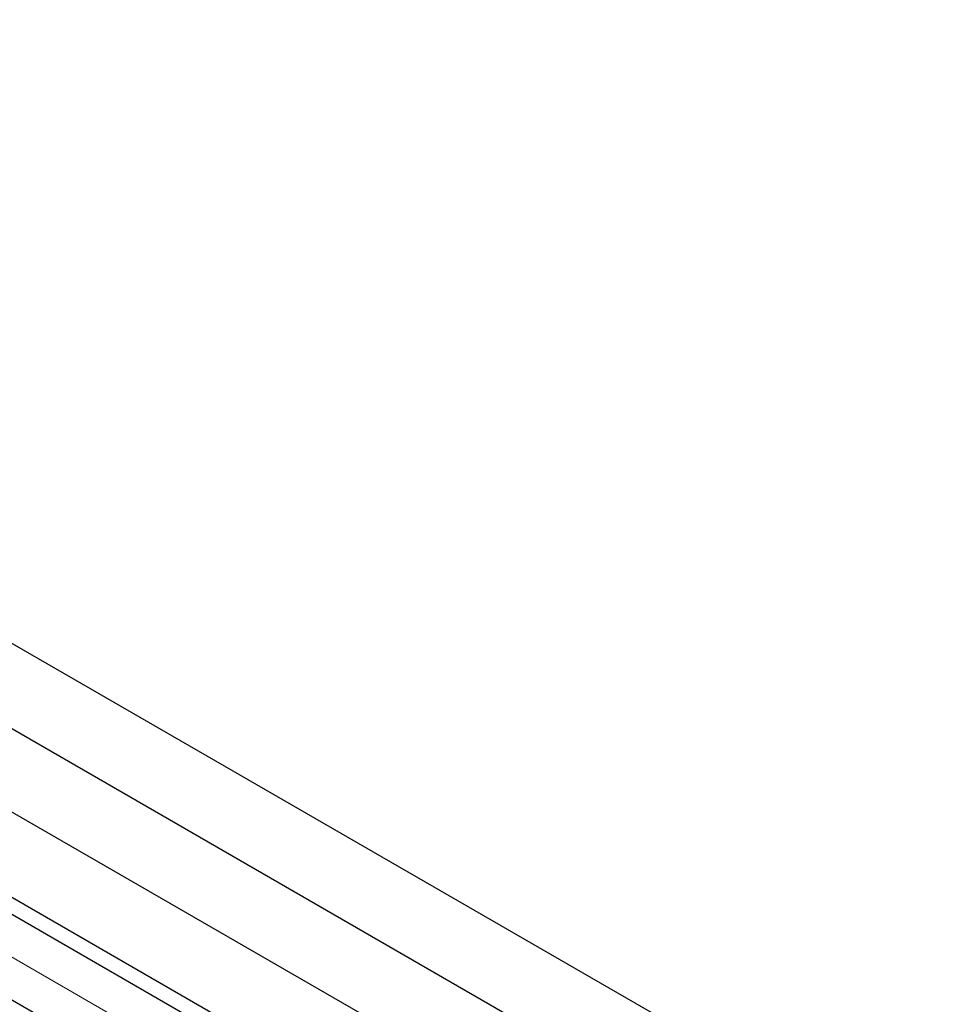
# Paper-space layout 'Sheet1' of a CAD drawing. Header units: millimetres. Extents: x -80341 to 21249, y 0 to 26255.
# Tile 78 of 154: x 12761 to 13010, y 10483 to 10750. Entities that reach past the tile are written whole.
import ezdxf

# ---------------------------------------------------------------- set-up
doc = ezdxf.new("R2010")
doc.units = ezdxf.units.MM
doc.linetypes.add('SLD-Mista-longa', pattern=[19.05, 15.24, -1.27, 1.27, -1.27])
doc.linetypes.add('SLD-Sólida', pattern=[0])
doc.layers.add('DETALHAMENTO', color=8, linetype='SLD-Sólida')

psp = doc.layouts.new('Sheet1')

# ---------------------------------------------------------------- linework, layer by layer
at = {"color": 7, "linetype": 'SLD-Sólida', "lineweight": 25, "ltscale": 25}
for p, q in [((13954.57, 9890.2), (12717.48, 10604.35)), ((12707.48, 10587.03), (13934.56, 9878.65)), ((12589.22, 10581.82), (13011.48, 10338.05)), ((13914.97, 9867.34), (12677.88, 10581.5)), ((12667.88, 10564.17), (13903.95, 9850.6)), ((13021.48, 10355.37), (12668.48, 10559.15))]:
    psp.add_line(p, q, dxfattribs=at)
at = {"layer": 'DETALHAMENTO', "linetype": 'SLD-Mista-longa', "lineweight": 18, "ltscale": 25}
psp.add_line((13080.93, 10309.5), (12318.27, 10749.78), dxfattribs=at)

doc.saveas('drawing.dxf')
